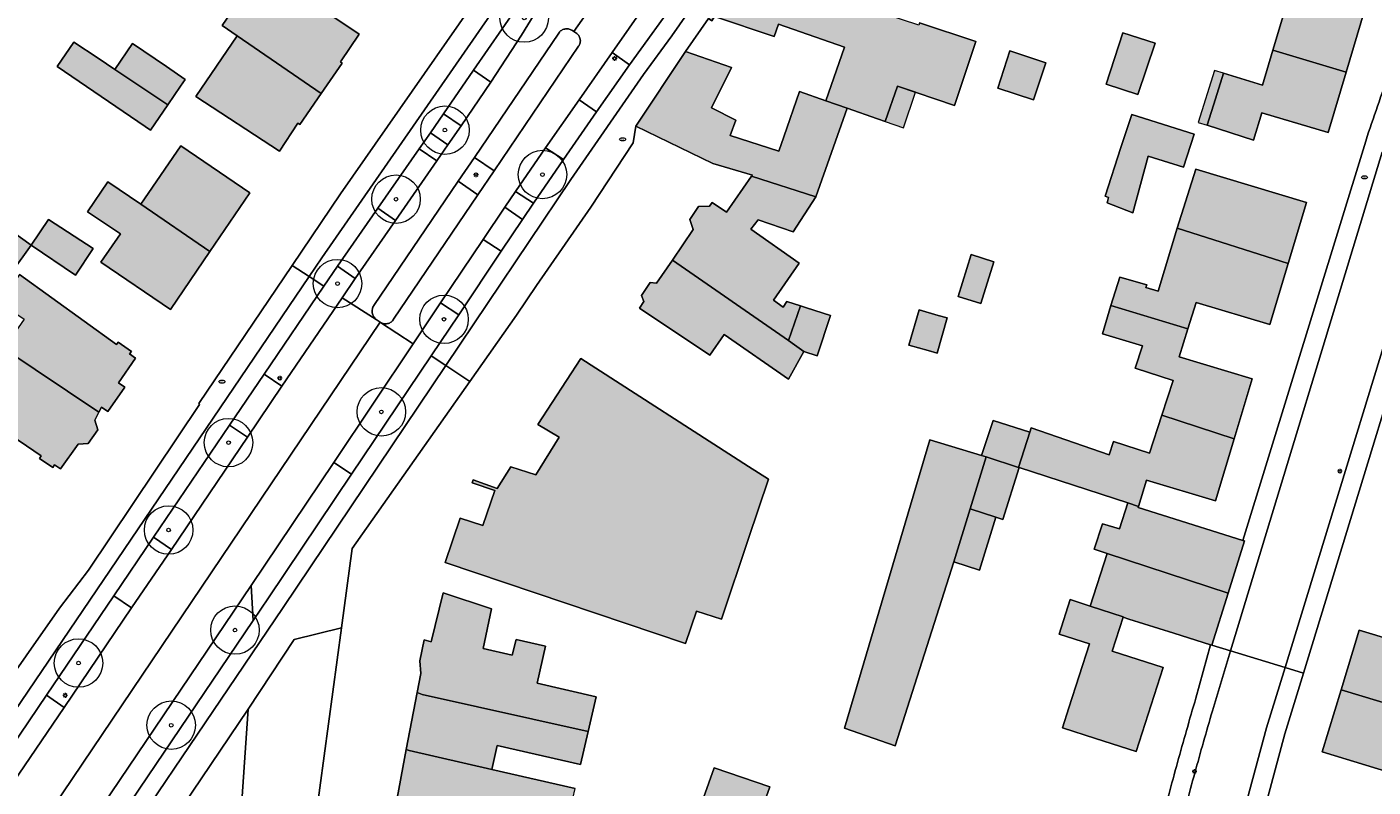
# Model space of a CAD drawing. Header units: metres. Extents: x 187482 to 189800, y 333582 to 335019.
# Tile 40 of 256: x 187926 to 188064, y 333780 to 333859. Entities that reach past the tile are written whole.
import ezdxf
from ezdxf.enums import TextEntityAlignment as Align

# ---------------------------------------------------------------- set-up
doc = ezdxf.new("R2010")
doc.units = ezdxf.units.M
doc.layers.get('0').update_dxf_attribs({"color": 252, "lineweight": 18})
for name, color, linetype, lineweight in [('B-WE-GR-BEPLANTING_CULTUUR_HEESTERS-GV', 252, 'Continuous', 18), ('B-WE-GR-BOOM-S', 252, 'Continuous', 18), ('B-WE-IE-MEUBILAIR-S', 252, 'Continuous', 18), ('B-WE-OG-BEBOUWING-GV', 252, 'Continuous', 18), ('B-WE-OG-BEBOUWING_LUIFEL-GV', 252, 'Continuous', 18), ('B-WE-OG-TERREIN_ERF-GV', 252, 'Continuous', 18), ('B-WE-VH-GESLOTENVERHARDING_ASFALT-GV', 252, 'Continuous', 18), ('B-WE-VH-OPENVERHARDING_BETONSTRAATSTEEN-GV', 252, 'Continuous', 18), ('B-WE-VH-OPENVERHARDING_STRAATBAKSTEEN-GV', 252, 'Continuous', 18), ('B-WE-VH-OPENVERHARDING_TEGEL-GV', 252, 'Continuous', 18)]:
    doc.layers.add(name, color=color, linetype=linetype, lineweight=lineweight)
doc.layers.add('B-WE-OG-BEBOUWING-V', color=7, linetype='Continuous', lineweight=18, true_color=0xf0f0f0)
doc.styles.add('NLCS-ISO', font='NLCS-ISO.ttf')

# ---------------------------------------------------------------- blocks, each defined once
blk = doc.blocks.new('SIE-MEUBILAIR_PAAL_LICHTMAST-SO')
for points in [[(-0.62, 0), (-1, 0)], [(-0.71, 0.71), (-0.44, 0.44)], [(0, 1), (0, 0.62)], [(0.44, 0.44), (0.71, 0.71)], [(1, 0), (0.62, 0)], [(-0.71, -0.71), (-0.44, -0.44)], [(0, -0.62), (0, -1)], [(0.44, -0.44), (0.71, -0.71)]]:
    blk.add_lwpolyline(points)
blk.add_circle((0, 0), 0.5)
blk = doc.blocks.new('SIE-MEUBILAIR_PUT_BRANDKRAAN-SO')
blk.add_ellipse((0, 0), major_axis=(1.25, 0), ratio=0.54)
at = {"style": 'NLCS-ISO'}
blk.add_text('bk', height=0.75, dxfattribs=at).set_placement((0.03, 0), align=Align.MIDDLE_CENTER)
blk = doc.blocks.new('SGR-BOOM_GBKN-SO')
at = {"color": 0, "linetype": 'ByBlock', "lineweight": 18}
for radius in [2, 0.15]:
    blk.add_circle((0, 0), radius, dxfattribs=at)

msp = doc.modelspace()

# ---------------------------------------------------------------- hatches: boundary and pattern name
at = {"layer": 'B-WE-OG-BEBOUWING-V'}
h = msp.add_hatch(color=256, dxfattribs=at)
h.dxf.hatch_style = 1
h.paths.add_polyline_path([(188054.089, 333856.454), (188061.642, 333854.167), (188063.551, 333860.53), (188056.123, 333862.759), (188057.756, 333866.747), (188051.945, 333869.197), (188050.682, 333866.192), (188052.457, 333865.417), (188052.026, 333863.988), (188051.281, 333861.531), (188055.259, 333860.321)], flags=17)
h = msp.add_hatch(color=256, dxfattribs=at)
h.dxf.hatch_style = 1
h.paths.add_polyline_path([(188015.351, 333852.721), (188021.247, 333850.739), (188023.432, 333857.343), (188017.63, 333859.268), (188017.557, 333859.034), (187999.458, 333864.964), (187995.851, 333859.703), (187996.212, 333859.461), (187996.46, 333859.917), (188002.623, 333857.87), (188003.064, 333859.137), (188009.886, 333856.741), (188007.962, 333851.232), (188010.156, 333850.461), (188013.285, 333849.362), (188014.08, 333849.082)], flags=17)
h = msp.add_hatch(color=256, dxfattribs=at)
h.dxf.hatch_style = 1
h.paths.add_polyline_path([(187955.9, 333851.965), (187958.064, 333855.105), (187957.9, 333855.239), (187959.829, 333858.112), (187951.274, 333863.856), (187949.807, 333861.708), (187948.194, 333862.695), (187945.677, 333858.989), (187947.23, 333857.934)], flags=17)
h = msp.add_hatch(color=256, dxfattribs=at)
h.dxf.hatch_style = 1
h.paths.add_polyline_path([(187942.952, 333851.673), (187951.583, 333846.018), (187953.482, 333848.916), (187953.709, 333848.787), (187955.9, 333851.965), (187947.23, 333857.934)], flags=17)
h = msp.add_hatch(color=256, dxfattribs=at)
h.dxf.hatch_style = 1
h.paths.add_polyline_path([(188036.877, 333852.945), (188040.166, 333851.874), (188041.925, 333857.151), (188038.599, 333858.234)], flags=17)
h = msp.add_hatch(color=256, dxfattribs=at)
h.dxf.hatch_style = 1
h.paths.add_polyline_path([(187940.073, 333850.814), (187934.606, 333854.456), (187932.876, 333855.608), (187930.381, 333857.27), (187928.668, 333854.768), (187937.739, 333848.556), (187938.275, 333848.189)], flags=17)
h = msp.add_hatch(color=256, dxfattribs=at)
h.dxf.hatch_style = 1
h.paths.add_polyline_path([(187934.606, 333854.456), (187940.073, 333850.814), (187941.391, 333852.739), (187941.861, 333853.425), (187939.928, 333854.749), (187936.442, 333857.136)], flags=17)
h = msp.add_hatch(color=256, dxfattribs=at)
h.dxf.hatch_style = 1
h.paths.add_polyline_path([(187993.498, 333856.316), (187988.35, 333848.59), (187996.303, 333844.741), (188000.381, 333843.546), (188000.31, 333843.445), (188006.938, 333841.302), (188010.156, 333850.461), (188007.962, 333851.232), (188005.247, 333852.187), (188003.617, 333847.511), (188003.098, 333846.022), (187998.098, 333847.624), (187998.668, 333849.237), (187996.152, 333850.484), (187998.221, 333854.652)], flags=17)
h = msp.add_hatch(color=256, dxfattribs=at)
h.dxf.hatch_style = 1
h.paths.add_polyline_path([(188025.692, 333852.528), (188029.38, 333851.306), (188030.651, 333855.142), (188026.963, 333856.364)], flags=17)
h = msp.add_hatch(color=256, dxfattribs=at)
h.dxf.hatch_style = 1
h.paths.add_polyline_path([(188061.642, 333854.167), (188054.089, 333856.454), (188052.998, 333852.85), (188048.974, 333854.064), (188048.174, 333851.419), (188047.292, 333848.694), (188052.077, 333847.173), (188052.962, 333849.982), (188059.774, 333847.938)], flags=17)
h = msp.add_hatch(color=256, dxfattribs=at)
h.dxf.hatch_style = 1
h.paths.add_polyline_path([(188048.974, 333854.064), (188048.066, 333854.349), (188046.384, 333848.979), (188047.292, 333848.694), (188048.174, 333851.419)], flags=17)
h = msp.add_hatch(color=256, dxfattribs=at)
h.dxf.hatch_style = 1
h.paths.add_polyline_path([(188017.213, 333852.095), (188015.351, 333852.721), (188014.08, 333849.082), (188015.977, 333848.416)], flags=17)
h = msp.add_hatch(color=256, dxfattribs=at)
h.dxf.hatch_style = 1
h.paths.add_polyline_path([(188045.948, 333847.769), (188039.519, 333849.793), (188038.412, 333846.399), (188036.775, 333841.379), (188037.117, 333841.245), (188036.988, 333840.698), (188039.645, 333839.659), (188041.214, 333845.521), (188044.877, 333844.368)], flags=17)
h = msp.add_hatch(color=256, dxfattribs=at)
h.dxf.hatch_style = 1
h.paths.add_polyline_path([(187937.284, 333840.546), (187944.415, 333835.662), (187948.535, 333841.72), (187941.426, 333846.556), (187937.672, 333841.11)], flags=17)
h = msp.add_hatch(color=256, dxfattribs=at)
h.dxf.hatch_style = 1
h.paths.add_polyline_path([(188055.656, 333834.443), (188057.541, 333840.732), (188046.139, 333844.151), (188044.209, 333838.077)], flags=17)
h = msp.add_hatch(color=256, dxfattribs=at)
h.dxf.hatch_style = 1
h.paths.add_polyline_path([(187944.415, 333835.662), (187937.284, 333840.546), (187933.887, 333842.873), (187931.785, 333839.773), (187935.176, 333837.489), (187933.172, 333834.582), (187940.356, 333829.695)], flags=17)
h = msp.add_hatch(color=256, dxfattribs=at)
h.dxf.hatch_style = 1
h.paths.add_polyline_path([(188005.218, 333834.473), (188000.223, 333837.977), (188000.967, 333838.922), (188004.587, 333837.686), (188006.938, 333841.302), (188000.31, 333843.445), (187997.72, 333839.732), (187996.237, 333840.737), (187995.946, 333840.339), (187994.841, 333840.311), (187993.915, 333838.978), (187994.289, 333837.932), (187992.134, 333834.783), (188004.117, 333826.467), (188005.333, 333830.064), (188003.949, 333830.512), (188003.552, 333829.94), (188002.557, 333830.63)], flags=17)
h = msp.add_hatch(color=256, dxfattribs=at)
h.dxf.hatch_style = 1
h.paths.add_polyline_path([(187925.964, 333836.336), (187923.517, 333838.064), (187920.161, 333840.441), (187918.12, 333837.566), (187923.976, 333833.534)], flags=17)
h = msp.add_hatch(color=256, dxfattribs=at)
h.dxf.hatch_style = 1
h.paths.add_polyline_path([(187925.964, 333836.336), (187930.535, 333833.209), (187932.388, 333835.965), (187927.775, 333838.985)], flags=17)
h = msp.add_hatch(color=256, dxfattribs=at)
h.dxf.hatch_style = 1
h.paths.add_polyline_path([(188055.656, 333834.443), (188044.209, 333838.077), (188042.258, 333831.572), (188040.986, 333831.953), (188041.066, 333832.217), (188038.311, 333833.016), (188037.377, 333830.107), (188045.307, 333827.696), (188046.181, 333830.395), (188053.761, 333828.122)], flags=17)
h = msp.add_hatch(color=256, dxfattribs=at)
h.dxf.hatch_style = 1
h.paths.add_polyline_path([(187992.134, 333834.783), (187990.508, 333832.408), (187989.825, 333832.466), (187988.928, 333831.132), (187989.197, 333830.519), (187988.738, 333829.836), (187995.999, 333824.956), (187997.473, 333827.087), (188004.099, 333822.506), (188005.706, 333825.365), (188004.736, 333826.037), (188004.117, 333826.467)], flags=17)
h = msp.add_hatch(color=256, dxfattribs=at)
h.dxf.hatch_style = 1
h.paths.add_polyline_path([(188025.307, 333834.615), (188022.966, 333835.344), (188021.625, 333831.039), (188023.966, 333830.31)], flags=17)
h = msp.add_hatch(color=256, dxfattribs=at)
h.dxf.hatch_style = 1
h.paths.add_polyline_path([(187932.956, 333819.097), (187933.216, 333819.619), (187933.884, 333819.154), (187935.65, 333821.655), (187934.976, 333822.122), (187936.749, 333824.667), (187936.133, 333825.096), (187936.325, 333825.333), (187934.951, 333826.323), (187934.776, 333826.08), (187924.761, 333833.293), (187922.759, 333830.375), (187925.237, 333828.69), (187923.153, 333825.671)], flags=17)
h = msp.add_hatch(color=256, dxfattribs=at)
h.dxf.hatch_style = 1
h.paths.add_polyline_path([(188005.977, 333829.855), (188005.333, 333830.064), (188004.117, 333826.467), (188004.736, 333826.037), (188005.706, 333825.365), (188007.06, 333824.907), (188008.461, 333829.05)], flags=17)
h = msp.add_hatch(color=256, dxfattribs=at)
h.dxf.hatch_style = 1
h.paths.add_polyline_path([(188045.307, 333827.696), (188037.377, 333830.107), (188036.493, 333827.177), (188040.631, 333825.929), (188039.875, 333823.613), (188043.792, 333822.34), (188042.635, 333818.771), (188050.085, 333816.34), (188051.948, 333822.515), (188044.428, 333824.783)], flags=17)
h = msp.add_hatch(color=256, dxfattribs=at)
h.dxf.hatch_style = 1
h.paths.add_polyline_path([(188016.538, 333826.006), (188018.531, 333825.437), (188019.438, 333825.178), (188020.476, 333828.813), (188019.569, 333829.072), (188017.576, 333829.641)], flags=17)
h = msp.add_hatch(color=256, dxfattribs=at)
h.dxf.hatch_style = 1
h.paths.add_polyline_path([(187923.153, 333825.671), (187921.063, 333822.644), (187919.189, 333819.893), (187927.006, 333814.567), (187926.837, 333814.319), (187928.219, 333813.375), (187928.393, 333813.65), (187929.007, 333813.224), (187930.808, 333815.773), (187931.851, 333815.854), (187932.861, 333817.265), (187932.541, 333818.264), (187932.956, 333819.097)], flags=17)
h = msp.add_hatch(color=256, dxfattribs=at)
h.dxf.hatch_style = 1
h.paths.add_polyline_path([(187978.253, 333817.822), (187980.448, 333816.52), (187978.048, 333812.636), (187975.479, 333813.447), (187974.063, 333811.213), (187971.572, 333812.097), (187971.466, 333811.784), (187973.806, 333810.994), (187972.584, 333807.375), (187970.244, 333808.165), (187968.688, 333803.56), (187993.499, 333795.211), (187994.617, 333798.564), (187997.197, 333797.736), (188000, 333806.055), (188002.058, 333812.163), (188000, 333813.486), (187982.675, 333824.624)], flags=17)
h = msp.add_hatch(color=256, dxfattribs=at)
h.dxf.hatch_style = 1
h.paths.add_polyline_path([(188024.506, 333814.467), (188027.841, 333813.39), (188029, 333817.023), (188025.217, 333818.229), (188024.025, 333814.614)], flags=17)
h = msp.add_hatch(color=256, dxfattribs=at)
h.dxf.hatch_style = 1
h.paths.add_polyline_path([(188050.085, 333816.34), (188042.635, 333818.771), (188041.366, 333814.858), (188037.646, 333816.063), (188037.192, 333814.67), (188029.147, 333817.483), (188029, 333817.023), (188027.841, 333813.39), (188027.907, 333813.368), (188039.128, 333809.714), (188040.214, 333809.36), (188041.041, 333812.082), (188048.153, 333809.937)], flags=17)
h = msp.add_hatch(color=256, dxfattribs=at)
h.dxf.hatch_style = 1
h.paths.add_polyline_path([(188024.506, 333814.467), (188024.025, 333814.614), (188018.688, 333816.239), (188009.896, 333786.49), (188015.107, 333784.665), (188021.179, 333803.628), (188022.849, 333809.121)], flags=17)
h = msp.add_hatch(color=256, dxfattribs=at)
h.dxf.hatch_style = 1
h.paths.add_polyline_path([(188024.506, 333814.467), (188022.849, 333809.121), (188025.511, 333808.252), (188026.234, 333808.016), (188027.907, 333813.368), (188027.841, 333813.39)], flags=17)
h = msp.add_hatch(color=256, dxfattribs=at)
h.dxf.hatch_style = 1
h.paths.add_polyline_path([(188025.511, 333808.252), (188022.849, 333809.121), (188021.179, 333803.628), (188023.8, 333802.78)], flags=17)
h = msp.add_hatch(color=256, dxfattribs=at)
h.dxf.hatch_style = 1
h.paths.add_polyline_path([(188036.996, 333804.502), (188049.478, 333800.426), (188051.171, 333805.794), (188050.972, 333805.857), (188042.708, 333808.464), (188040.185, 333809.263), (188040.214, 333809.36), (188039.128, 333809.714), (188038.274, 333807.063), (188036.51, 333807.569), (188035.64, 333804.945)], flags=17)
h = msp.add_hatch(color=256, dxfattribs=at)
h.dxf.hatch_style = 1
h.paths.add_polyline_path([(188047.632, 333795.081), (188047.777, 333795.035), (188049.478, 333800.426), (188036.996, 333804.502), (188035.241, 333799.077), (188038.639, 333797.978), (188038.625, 333797.934), (188039.238, 333797.728), (188043.88, 333796.264)], flags=17)
h = msp.add_hatch(color=256, dxfattribs=at)
h.dxf.hatch_style = 1
h.paths.add_polyline_path([(187965.802, 333790.154), (187966.304, 333789.964), (187983.44, 333786.14), (187984.262, 333789.703), (187978.179, 333791.109), (187979.024, 333794.924), (187976.022, 333795.641), (187975.618, 333793.995), (187972.595, 333794.698), (187973.481, 333798.78), (187968.48, 333800.456), (187967.258, 333795.386), (187966.529, 333795.58), (187966.066, 333793.442), (187966.179, 333792.132)], flags=17)
h = msp.add_hatch(color=256, dxfattribs=at)
h.dxf.hatch_style = 1
h.paths.add_polyline_path([(188042.76, 333792.721), (188037.492, 333794.42), (188038.625, 333797.934), (188038.639, 333797.978), (188035.241, 333799.077), (188033.173, 333799.752), (188032.022, 333796.184), (188035.158, 333795.172), (188033.026, 333788.57), (188032.365, 333786.519), (188035.769, 333785.422), (188039.97, 333784.068)], flags=17)
h = msp.add_hatch(color=256, dxfattribs=at)
h.dxf.hatch_style = 1
h.paths.add_polyline_path([(188061.117, 333790.423), (188068.751, 333788.13), (188069.859, 333791.894), (188071.347, 333791.456), (188073.717, 333790.745), (188074.233, 333792.452), (188077.349, 333791.548), (188078.455, 333794.831), (188075.125, 333795.858), (188072.727, 333796.598), (188071.248, 333797.054), (188070.406, 333794.343), (188063.004, 333796.603)], flags=17)
h = msp.add_hatch(color=256, dxfattribs=at)
h.dxf.hatch_style = 1
h.paths.add_polyline_path([(187983.44, 333786.14), (187966.304, 333789.964), (187965.802, 333790.154), (187964.682, 333784.278), (187964.961, 333784.183), (187973.496, 333782.226), (187974.067, 333784.699), (187982.652, 333782.722)], flags=17)
h = msp.add_hatch(color=256, dxfattribs=at)
h.dxf.hatch_style = 1
h.paths.add_polyline_path([(188068.751, 333788.13), (188061.117, 333790.423), (188059.17, 333784.048), (188070.663, 333780.539), (188071.435, 333783.083), (188067.571, 333784.243)], flags=17)
h = msp.add_hatch(color=256, dxfattribs=at)
h.dxf.hatch_style = 1
h.paths.add_polyline_path([(187973.496, 333782.226), (187964.961, 333784.183), (187964.682, 333784.278), (187963.548, 333778.331), (187972.287, 333776.666), (187972.76, 333778.723), (187981.284, 333776.768), (187981.375, 333777.161), (187982.088, 333780.256)], flags=17)
h = msp.add_hatch(color=256, dxfattribs=at)
h.dxf.hatch_style = 1
h.paths.add_polyline_path([(188000.04, 333774.531), (188001.075, 333777.34), (188002.19, 333780.432), (187996.448, 333782.392), (187995.333, 333779.3), (187993.863, 333775.642), (187999.636, 333773.436)], flags=17)

# ---------------------------------------------------------------- linework, layer by layer
at = {"layer": 'B-WE-GR-BEPLANTING_CULTUUR_HEESTERS-GV', "flags": 128}
for points in [[(187971.603, 333854.385), (187973.417, 333853.128), (187976.564, 333857.982), (187979.569, 333862.924), (187980.257, 333864.225), (187979.016, 333865.079)], [(187982.507, 333851.335), (187984.307, 333850.088), (187987.697, 333854.945), (187985.903, 333856.215)], [(187967.168, 333847.924), (187968.963, 333846.692), (187970.333, 333848.62), (187968.507, 333849.882)], [(187961.725, 333840.137), (187963.556, 333838.857), (187967.82, 333845.027), (187965.991, 333846.279)], [(187980.882, 333845.168), (187979.031, 333846.378), (187975.958, 333841.865), (187977.8, 333840.669)], [(187972.593, 333836.912), (187974.466, 333835.692), (187976.66, 333838.972), (187974.841, 333840.234)], [(187950.014, 333823.001), (187951.847, 333821.774), (187958.052, 333830.897), (187959.402, 333832.882), (187957.573, 333834.159), (187956.178, 333832.1)], [(187957.21, 333813.898), (187959.039, 333812.675), (187967.245, 333824.892), (187970.084, 333829.118), (187968.212, 333830.358), (187965.382, 333826.124)], [(187938.613, 333806.174), (187940.442, 333804.924), (187948.282, 333816.502), (187946.453, 333817.746)], [(187903.449, 333734.275), (187905.225, 333733.072), (187948.884, 333797.576), (187948.671, 333801.192)], [(187927.547, 333789.866), (187929.381, 333788.613), (187936.338, 333798.882), (187934.516, 333800.136)], [(187938.434, 333713.853), (187942.574, 333775.654), (187947.467, 333775.289), (187947.511, 333775.956), (187948.361, 333788.435), (187940.66, 333777.025), (187936.635, 333715.903), (187931.355, 333712.045), (187931.254, 333710.634), (187934.142, 333709.928), (187934.203, 333711.319)]]:
    msp.add_lwpolyline(points, close=True, dxfattribs=at)
at = {"layer": 'B-WE-OG-BEBOUWING-GV', "flags": 128}
for points in [[(188054.089, 333856.454), (188061.642, 333854.167), (188063.551, 333860.53), (188056.123, 333862.759), (188057.756, 333866.747), (188051.945, 333869.197), (188050.682, 333866.192), (188052.457, 333865.417), (188052.026, 333863.988), (188051.281, 333861.531), (188055.259, 333860.321)], [(188015.351, 333852.721), (188021.247, 333850.739), (188023.432, 333857.343), (188017.63, 333859.268), (188017.557, 333859.034), (187999.458, 333864.964), (187995.851, 333859.703), (187996.212, 333859.461), (187996.46, 333859.917), (188002.623, 333857.87), (188003.064, 333859.137), (188009.886, 333856.741), (188007.962, 333851.232), (188010.156, 333850.461), (188013.285, 333849.362), (188014.08, 333849.082)], [(187955.9, 333851.965), (187958.064, 333855.105), (187957.9, 333855.239), (187959.829, 333858.112), (187951.274, 333863.856), (187949.807, 333861.708), (187948.194, 333862.695), (187945.677, 333858.989), (187947.23, 333857.934)], [(187942.952, 333851.673), (187951.583, 333846.018), (187953.482, 333848.916), (187953.709, 333848.787), (187955.9, 333851.965), (187947.23, 333857.934)], [(188036.877, 333852.945), (188040.166, 333851.874), (188041.925, 333857.151), (188038.599, 333858.234)], [(187940.073, 333850.814), (187934.606, 333854.456), (187932.876, 333855.608), (187930.381, 333857.27), (187928.668, 333854.768), (187937.739, 333848.556), (187938.275, 333848.189)], [(187934.606, 333854.456), (187940.073, 333850.814), (187941.391, 333852.739), (187941.861, 333853.425), (187939.928, 333854.749), (187936.442, 333857.136)], [(187993.498, 333856.316), (187988.35, 333848.59), (187996.303, 333844.741), (188000.381, 333843.546), (188000.31, 333843.445), (188006.938, 333841.302), (188010.156, 333850.461), (188007.962, 333851.232), (188005.247, 333852.187), (188003.617, 333847.511), (188003.098, 333846.022), (187998.098, 333847.624), (187998.668, 333849.237), (187996.152, 333850.484), (187998.221, 333854.652)], [(188025.692, 333852.528), (188029.38, 333851.306), (188030.651, 333855.142), (188026.963, 333856.364)], [(188061.642, 333854.167), (188054.089, 333856.454), (188052.998, 333852.85), (188048.974, 333854.064), (188048.174, 333851.419), (188047.292, 333848.694), (188052.077, 333847.173), (188052.962, 333849.982), (188059.774, 333847.938)], [(188045.948, 333847.769), (188039.519, 333849.793), (188038.412, 333846.399), (188036.775, 333841.379), (188037.117, 333841.245), (188036.988, 333840.698), (188039.645, 333839.659), (188041.214, 333845.521), (188044.877, 333844.368)], [(187937.284, 333840.546), (187944.415, 333835.662), (187948.535, 333841.72), (187941.426, 333846.556), (187937.672, 333841.11)], [(188055.656, 333834.443), (188057.541, 333840.732), (188046.139, 333844.151), (188044.209, 333838.077)], [(187944.415, 333835.662), (187937.284, 333840.546), (187933.887, 333842.873), (187931.785, 333839.773), (187935.176, 333837.489), (187933.172, 333834.582), (187940.356, 333829.695)], [(188005.218, 333834.473), (188000.223, 333837.977), (188000.967, 333838.922), (188004.587, 333837.686), (188006.938, 333841.302), (188000.31, 333843.445), (187997.72, 333839.732), (187996.237, 333840.737), (187995.946, 333840.339), (187994.841, 333840.311), (187993.915, 333838.978), (187994.289, 333837.932), (187992.134, 333834.783), (188004.117, 333826.467), (188005.333, 333830.064), (188003.949, 333830.512), (188003.552, 333829.94), (188002.557, 333830.63)], [(187925.964, 333836.336), (187923.517, 333838.064), (187920.161, 333840.441), (187918.12, 333837.566), (187923.976, 333833.534)], [(187925.964, 333836.336), (187930.535, 333833.209), (187932.388, 333835.965), (187927.775, 333838.985)], [(188055.656, 333834.443), (188044.209, 333838.077), (188042.258, 333831.572), (188040.986, 333831.953), (188041.066, 333832.217), (188038.311, 333833.016), (188037.377, 333830.107), (188045.307, 333827.696), (188046.181, 333830.395), (188053.761, 333828.122)], [(187992.134, 333834.783), (187990.508, 333832.408), (187989.825, 333832.466), (187988.928, 333831.132), (187989.197, 333830.519), (187988.738, 333829.836), (187995.999, 333824.956), (187997.473, 333827.087), (188004.099, 333822.506), (188005.706, 333825.365), (188004.736, 333826.037), (188004.117, 333826.467)], [(188025.307, 333834.615), (188022.966, 333835.344), (188021.625, 333831.039), (188023.966, 333830.31)], [(187932.956, 333819.097), (187933.216, 333819.619), (187933.884, 333819.154), (187935.65, 333821.655), (187934.976, 333822.122), (187936.749, 333824.667), (187936.133, 333825.096), (187936.325, 333825.333), (187934.951, 333826.323), (187934.776, 333826.08), (187924.761, 333833.293), (187922.759, 333830.375), (187925.237, 333828.69), (187923.153, 333825.671)], [(188005.977, 333829.855), (188005.333, 333830.064), (188004.117, 333826.467), (188004.736, 333826.037), (188005.706, 333825.365), (188007.06, 333824.907), (188008.461, 333829.05)], [(188045.307, 333827.696), (188037.377, 333830.107), (188036.493, 333827.177), (188040.631, 333825.929), (188039.875, 333823.613), (188043.792, 333822.34), (188042.635, 333818.771), (188050.085, 333816.34), (188051.948, 333822.515), (188044.428, 333824.783)], [(188016.538, 333826.006), (188018.531, 333825.437), (188019.438, 333825.178), (188020.476, 333828.813), (188019.569, 333829.072), (188017.576, 333829.641)], [(187923.153, 333825.671), (187921.063, 333822.644), (187919.189, 333819.893), (187927.006, 333814.567), (187926.837, 333814.319), (187928.219, 333813.375), (187928.393, 333813.65), (187929.007, 333813.224), (187930.808, 333815.773), (187931.851, 333815.854), (187932.861, 333817.265), (187932.541, 333818.264), (187932.956, 333819.097)], [(187978.253, 333817.822), (187980.448, 333816.52), (187978.048, 333812.636), (187975.479, 333813.447), (187974.063, 333811.213), (187971.572, 333812.097), (187971.466, 333811.784), (187973.806, 333810.994), (187972.584, 333807.375), (187970.244, 333808.165), (187968.688, 333803.56), (187993.499, 333795.211), (187994.617, 333798.564), (187997.197, 333797.736), (188000, 333806.055), (188002.058, 333812.163), (188000, 333813.486), (187982.675, 333824.624)], [(188024.506, 333814.467), (188027.841, 333813.39), (188029, 333817.023), (188025.217, 333818.229), (188024.025, 333814.614)], [(188050.085, 333816.34), (188042.635, 333818.771), (188041.366, 333814.858), (188037.646, 333816.063), (188037.192, 333814.67), (188029.147, 333817.483), (188029, 333817.023), (188027.841, 333813.39), (188027.907, 333813.368), (188039.128, 333809.714), (188040.214, 333809.36), (188041.041, 333812.082), (188048.153, 333809.937)], [(188024.506, 333814.467), (188024.025, 333814.614), (188018.688, 333816.239), (188009.896, 333786.49), (188015.107, 333784.665), (188021.179, 333803.628), (188022.849, 333809.121)], [(188024.506, 333814.467), (188022.849, 333809.121), (188025.511, 333808.252), (188026.234, 333808.016), (188027.907, 333813.368), (188027.841, 333813.39)], [(188025.511, 333808.252), (188022.849, 333809.121), (188021.179, 333803.628), (188023.8, 333802.78)], [(188036.996, 333804.502), (188049.478, 333800.426), (188051.171, 333805.794), (188050.972, 333805.857), (188042.708, 333808.464), (188040.185, 333809.263), (188040.214, 333809.36), (188039.128, 333809.714), (188038.274, 333807.063), (188036.51, 333807.569), (188035.64, 333804.945)], [(188047.632, 333795.081), (188047.777, 333795.035), (188049.478, 333800.426), (188036.996, 333804.502), (188035.241, 333799.077), (188038.639, 333797.978), (188038.625, 333797.934), (188039.238, 333797.728), (188043.88, 333796.264)], [(187965.802, 333790.154), (187966.304, 333789.964), (187983.44, 333786.14), (187984.262, 333789.703), (187978.179, 333791.109), (187979.024, 333794.924), (187976.022, 333795.641), (187975.618, 333793.995), (187972.595, 333794.698), (187973.481, 333798.78), (187968.48, 333800.456), (187967.258, 333795.386), (187966.529, 333795.58), (187966.066, 333793.442), (187966.179, 333792.132)], [(188042.76, 333792.721), (188037.492, 333794.42), (188038.625, 333797.934), (188038.639, 333797.978), (188035.241, 333799.077), (188033.173, 333799.752), (188032.022, 333796.184), (188035.158, 333795.172), (188033.026, 333788.57), (188032.365, 333786.519), (188035.769, 333785.422), (188039.97, 333784.068)], [(188061.117, 333790.423), (188068.751, 333788.13), (188069.859, 333791.894), (188071.347, 333791.456), (188073.717, 333790.745), (188074.233, 333792.452), (188077.349, 333791.548), (188078.455, 333794.831), (188075.125, 333795.858), (188072.727, 333796.598), (188071.248, 333797.054), (188070.406, 333794.343), (188063.004, 333796.603)], [(187983.44, 333786.14), (187966.304, 333789.964), (187965.802, 333790.154), (187964.682, 333784.278), (187964.961, 333784.183), (187973.496, 333782.226), (187974.067, 333784.699), (187982.652, 333782.722)], [(188068.751, 333788.13), (188061.117, 333790.423), (188059.17, 333784.048), (188070.663, 333780.539), (188071.435, 333783.083), (188067.571, 333784.243)], [(187973.496, 333782.226), (187964.961, 333784.183), (187964.682, 333784.278), (187963.548, 333778.331), (187972.287, 333776.666), (187972.76, 333778.723), (187981.284, 333776.768), (187981.375, 333777.161), (187982.088, 333780.256)], [(188000.04, 333774.531), (188001.075, 333777.34), (188002.19, 333780.432), (187996.448, 333782.392), (187995.333, 333779.3), (187993.863, 333775.642), (187999.636, 333773.436)]]:
    msp.add_lwpolyline(points, close=True, dxfattribs=at)
at = {"layer": 'B-WE-OG-BEBOUWING_LUIFEL-GV', "flags": 128}
for points in [[(188048.974, 333854.064), (188048.066, 333854.349), (188046.384, 333848.979), (188047.292, 333848.694), (188048.174, 333851.419)], [(188017.213, 333852.095), (188015.351, 333852.721), (188014.08, 333849.082), (188015.977, 333848.416)]]:
    msp.add_lwpolyline(points, close=True, dxfattribs=at)
at = {"layer": 'B-WE-OG-TERREIN_ERF-GV', "flags": 128}
for points in [[(187918.784, 333784.445), (187928.888, 333798.855), (187931.884, 333802.777), (187943.356, 333819.895), (187943.274, 333819.967), (187952.89, 333834.211), (187957.898, 333841.629), (187977.518, 333869.808), (187968.197, 333875.418), (187967.956, 333875.572), (187967.716, 333875.726), (187967.476, 333875.882), (187967.237, 333876.038), (187966.998, 333876.195), (187966.76, 333876.353), (187966.523, 333876.513), (187966.286, 333876.673)], [(188017.63, 333859.268), (188023.432, 333857.343), (188021.247, 333850.739), (188015.351, 333852.721), (188014.08, 333849.082), (188013.285, 333849.362), (188010.156, 333850.461), (188006.938, 333841.302), (188004.587, 333837.686), (188000.967, 333838.922), (188000.223, 333837.977), (188005.218, 333834.473), (188002.557, 333830.63), (188003.552, 333829.94), (188003.949, 333830.512), (188005.333, 333830.064), (188005.977, 333829.855), (188008.461, 333829.05), (188007.06, 333824.907), (188005.706, 333825.365), (188004.099, 333822.506), (187997.473, 333827.087), (187995.999, 333824.956), (187988.738, 333829.836), (187989.197, 333830.519), (187988.928, 333831.132), (187989.825, 333832.466), (187990.508, 333832.408), (187992.134, 333834.783), (187994.289, 333837.932), (187993.915, 333838.978), (187994.841, 333840.311), (187995.946, 333840.339), (187996.237, 333840.737), (187997.72, 333839.732), (188000.31, 333843.445), (188000.381, 333843.546), (187996.303, 333844.741), (187988.35, 333848.59), (187988.099, 333846.875), (187983.734, 333840.254), (187978.095, 333832.166), (187976.063, 333829.099), (187971.237, 333822.252), (187959.097, 333805.028), (187957.991, 333796.841), (187955.313, 333777.021)], [(188046.137, 333789.568), (188047.632, 333795.081), (188043.88, 333796.264), (188039.238, 333797.728), (188038.625, 333797.934), (188037.492, 333794.42), (188042.76, 333792.721), (188039.97, 333784.068), (188035.769, 333785.422), (188032.365, 333786.519), (188033.026, 333788.57), (188035.158, 333795.172), (188032.022, 333796.184), (188033.173, 333799.752), (188035.241, 333799.077), (188036.996, 333804.502), (188035.64, 333804.945), (188036.51, 333807.569), (188038.274, 333807.063), (188039.128, 333809.714), (188027.907, 333813.368), (188026.234, 333808.016), (188025.511, 333808.252), (188023.8, 333802.78), (188021.179, 333803.628), (188015.107, 333784.665), (188009.896, 333786.49), (188018.688, 333816.239), (188024.025, 333814.614), (188025.217, 333818.229), (188029, 333817.023), (188029.147, 333817.483), (188037.192, 333814.67), (188037.646, 333816.063), (188041.366, 333814.858), (188042.635, 333818.771), (188043.792, 333822.34), (188039.875, 333823.613), (188040.631, 333825.929), (188036.493, 333827.177), (188037.377, 333830.107), (188038.311, 333833.016), (188041.066, 333832.217), (188040.986, 333831.953), (188042.258, 333831.572), (188044.209, 333838.077), (188046.139, 333844.151), (188057.541, 333840.732), (188055.656, 333834.443), (188053.761, 333828.122), (188046.181, 333830.395), (188045.307, 333827.696), (188044.428, 333824.783), (188051.948, 333822.515), (188050.085, 333816.34), (188048.153, 333809.937), (188041.041, 333812.082), (188040.214, 333809.36), (188040.185, 333809.263), (188042.708, 333808.464), (188050.972, 333805.857), (188063.529, 333846.613)], [(188072.684, 333842.652), (188057.233, 333792.15), (188055.316, 333785.885), (188051.953, 333773.327), (188048.856, 333760.701), (188046.928, 333751.931), (188045.15, 333743.129), (188035.3, 333688.004)], [(187924.761, 333833.293), (187934.776, 333826.08), (187934.951, 333826.323), (187936.325, 333825.333), (187936.133, 333825.096), (187936.749, 333824.667), (187934.976, 333822.122), (187935.65, 333821.655), (187933.884, 333819.154), (187933.216, 333819.619), (187932.956, 333819.097), (187932.541, 333818.264), (187932.861, 333817.265), (187931.851, 333815.854), (187930.808, 333815.773), (187929.007, 333813.224), (187928.393, 333813.65), (187928.219, 333813.375), (187926.837, 333814.319), (187927.006, 333814.567), (187919.189, 333819.893)], [(187963.548, 333778.331), (187964.682, 333784.278), (187965.802, 333790.154), (187966.179, 333792.132), (187966.066, 333793.442), (187966.529, 333795.58), (187967.258, 333795.386), (187968.48, 333800.456), (187973.481, 333798.78), (187972.595, 333794.698), (187975.618, 333793.995), (187976.022, 333795.641), (187979.024, 333794.924), (187978.179, 333791.109), (187984.262, 333789.703), (187983.44, 333786.14), (187982.652, 333782.722), (187974.067, 333784.699), (187973.496, 333782.226), (187982.088, 333780.256)]]:
    msp.add_lwpolyline(points, dxfattribs=at)
for points in [[(188054.089, 333856.454), (188055.259, 333860.321), (188051.281, 333861.531), (188052.026, 333863.988), (188052.457, 333865.417), (188050.682, 333866.192), (188051.945, 333869.197), (188057.756, 333866.747), (188056.123, 333862.759), (188063.551, 333860.53), (188061.642, 333854.167), (188059.774, 333847.938), (188052.962, 333849.982), (188052.077, 333847.173), (188047.292, 333848.694), (188048.174, 333851.419), (188048.974, 333854.064), (188052.998, 333852.85)], [(187945.677, 333858.989), (187948.194, 333862.695), (187949.807, 333861.708), (187951.274, 333863.856), (187959.829, 333858.112), (187957.9, 333855.239), (187958.064, 333855.105), (187955.9, 333851.965), (187953.709, 333848.787), (187953.482, 333848.916), (187951.583, 333846.018), (187942.952, 333851.673), (187947.23, 333857.934)], [(188007.962, 333851.232), (188009.886, 333856.741), (188003.064, 333859.137), (188002.623, 333857.87), (187996.46, 333859.917), (187996.212, 333859.461), (187995.851, 333859.703), (187993.498, 333856.316), (187998.221, 333854.652), (187996.152, 333850.484), (187998.668, 333849.237), (187998.098, 333847.624), (188003.098, 333846.022), (188003.617, 333847.511), (188005.247, 333852.187)], [(188041.925, 333857.151), (188040.166, 333851.874), (188036.877, 333852.945), (188038.599, 333858.234)], [(187940.073, 333850.814), (187938.275, 333848.189), (187937.739, 333848.556), (187928.668, 333854.768), (187930.381, 333857.27), (187932.876, 333855.608), (187934.606, 333854.456), (187936.442, 333857.136), (187939.928, 333854.749), (187941.861, 333853.425), (187941.391, 333852.739)], [(188025.692, 333852.528), (188026.963, 333856.364), (188030.651, 333855.142), (188029.38, 333851.306)], [(188041.214, 333845.521), (188039.645, 333839.659), (188036.988, 333840.698), (188037.117, 333841.245), (188036.775, 333841.379), (188038.412, 333846.399), (188039.519, 333849.793), (188045.948, 333847.769), (188044.877, 333844.368)], [(187944.415, 333835.662), (187940.356, 333829.695), (187933.172, 333834.582), (187935.176, 333837.489), (187931.785, 333839.773), (187933.887, 333842.873), (187937.284, 333840.546), (187937.672, 333841.11), (187941.426, 333846.556), (187948.535, 333841.72)], [(187925.964, 333836.336), (187923.976, 333833.534), (187918.12, 333837.566), (187920.161, 333840.441), (187923.517, 333838.064)], [(187927.775, 333838.985), (187932.388, 333835.965), (187930.535, 333833.209), (187925.964, 333836.336)], [(188021.625, 333831.039), (188022.966, 333835.344), (188025.307, 333834.615), (188023.966, 333830.31)], [(188019.438, 333825.178), (188018.531, 333825.437), (188016.538, 333826.006), (188017.576, 333829.641), (188019.569, 333829.072), (188020.476, 333828.813)], [(188000, 333813.486), (188002.058, 333812.163), (188000, 333806.055), (187997.197, 333797.736), (187994.617, 333798.564), (187993.499, 333795.211), (187968.688, 333803.56), (187970.244, 333808.165), (187972.584, 333807.375), (187973.806, 333810.994), (187971.466, 333811.784), (187971.572, 333812.097), (187974.063, 333811.213), (187975.479, 333813.447), (187978.048, 333812.636), (187980.448, 333816.52), (187978.253, 333817.822), (187982.675, 333824.624)], [(188068.751, 333788.13), (188067.571, 333784.243), (188071.435, 333783.083), (188070.663, 333780.539), (188059.17, 333784.048), (188061.117, 333790.423), (188063.004, 333796.603), (188070.406, 333794.343), (188071.248, 333797.054), (188072.727, 333796.598), (188073.216, 333798.183), (188075.614, 333797.444), (188075.125, 333795.858), (188078.455, 333794.831), (188077.349, 333791.548), (188074.233, 333792.452), (188073.717, 333790.745), (188071.347, 333791.456), (188069.859, 333791.894)], [(187993.863, 333775.642), (187995.333, 333779.3), (187996.448, 333782.392), (188002.19, 333780.432), (188001.075, 333777.34), (188000.04, 333774.531), (187999.636, 333773.436)]]:
    msp.add_lwpolyline(points, close=True, dxfattribs=at)
at = {"layer": 'B-WE-OG-TERREIN_ERF-GV'}
for points in [[(188063.529, 333846.613, -0.0120803), (188066.006, 333853.817)], [(188044.241, 333782.926, -0.0039375), (188046.137, 333789.568)], [(188042.453, 333776.255, -0.0038986), (188044.241, 333782.926)]]:
    msp.add_lwpolyline(points, format="xyb", dxfattribs=at)
at = {"layer": 'B-WE-VH-GESLOTENVERHARDING_ASFALT-GV', "flags": 128}
for points in [[(187962.022, 333828.347), (187965.382, 333826.124), (187968.212, 333830.358), (187972.593, 333836.912), (187974.841, 333840.234), (187975.958, 333841.865), (187979.031, 333846.378), (187982.507, 333851.335), (187985.903, 333856.215), (187990.944, 333863.436), (187992.764, 333866.01), (187995.041, 333869.302), (188000, 333876.225), (188002.211, 333879.57), (188009.434, 333889.891), (188012.26, 333893.936), (188013.395, 333895.592), (188014.757, 333897.543)], [(187981.752, 333858.506), (187981.963, 333858.371), (188005.841, 333892.213)], [(188005.841, 333892.213), (187981.963, 333858.371), (187982.183, 333858.23)], [(187981.305, 333866.534), (187980.257, 333864.225), (187979.569, 333862.924), (187976.564, 333857.982), (187973.417, 333853.128), (187970.333, 333848.62), (187968.963, 333846.692), (187967.82, 333845.027), (187963.556, 333838.857), (187959.402, 333832.882), (187958.052, 333830.897), (187961.556, 333828.665)], [(187961.33, 333830.099), (187970.027, 333842.913), (187971.714, 333845.381), (187980.414, 333858.213)], [(187982.451, 333856.841), (187973.747, 333843.998), (187972.054, 333841.517), (187963.374, 333828.689)], [(188065.355, 333845.915), (188049.724, 333794.442), (188055.349, 333792.725), (188070.793, 333843.16)], [(187883.877, 333723.262), (187882.013, 333720.689), (187887.204, 333717.509), (187961.978, 333828.376), (187961.556, 333828.665), (187958.052, 333830.897)], [(187958.052, 333830.897), (187951.847, 333821.774), (187948.282, 333816.502), (187940.442, 333804.924), (187936.338, 333798.882), (187929.381, 333788.613), (187923.543, 333780.019), (187923.371, 333779.765), (187921.965, 333777.69), (187921.899, 333777.593), (187917.265, 333770.754), (187912.842, 333764.225), (187899.538, 333744.615), (187896.217, 333739.697), (187893.673, 333735.951), (187887.97, 333727.57), (187887.32, 333726.615)], [(187901.104, 333730.939), (187903.449, 333734.275), (187948.671, 333801.192), (187957.21, 333813.898), (187965.382, 333826.124), (187962.022, 333828.347), (187962.016, 333828.35), (187962.011, 333828.354), (187962.005, 333828.357), (187962, 333828.361), (187961.994, 333828.365), (187961.989, 333828.368), (187961.983, 333828.372), (187961.978, 333828.376), (187887.204, 333717.509), (187892.392, 333714.331), (187900.55, 333726.558), (187900.205, 333728.147), (187900.186, 333728.307)], [(188041.15, 333762.441), (188039.151, 333753.446), (188037.427, 333744.395), (188027.983, 333691.871), (188033.799, 333690.826), (188043.205, 333743.491), (188046.911, 333761.178), (188050.027, 333773.878), (188053.443, 333786.5), (188055.349, 333792.725), (188049.724, 333794.442), (188047.849, 333788.267)]]:
    msp.add_lwpolyline(points, dxfattribs=at)
at = {"layer": 'B-WE-VH-GESLOTENVERHARDING_ASFALT-GV'}
for points in [[(187980.414, 333858.213, -0.0939836), (187980.679, 333858.48)], [(187980.679, 333858.48, -0.0964415), (187981.024, 333858.629)], [(187981.024, 333858.629, -0.0983484), (187981.4, 333858.638)], [(187981.4, 333858.638, -0.0958907), (187981.752, 333858.506)], [(187982.183, 333858.23, -0.1006988), (187982.465, 333857.956)], [(187982.465, 333857.956, -0.1015463), (187982.616, 333857.593)], [(187982.611, 333857.2, -0.1012686), (187982.451, 333856.841)], [(187982.616, 333857.593, -0.1043413), (187982.611, 333857.2)], [(187961.182, 333829.733, -0.0884389), (187961.33, 333830.099)], [(187961.173, 333829.339, -0.0889029), (187961.182, 333829.733)], [(187961.303, 333828.967, -0.0914969), (187961.173, 333829.339)], [(187961.556, 333828.665, -0.0883948), (187961.303, 333828.967)], [(187963.374, 333828.689, -0.1028906), (187963.109, 333828.39)], [(187962.371, 333828.214, -0.0949603), (187962.022, 333828.347)], [(187962.745, 333828.224, -0.0963315), (187962.371, 333828.214)], [(187963.109, 333828.39, -0.1030175), (187962.745, 333828.224)], [(188047.849, 333788.267, 0.0037065), (188046.029, 333781.849)], [(188046.029, 333781.849, 0.0037463), (188044.305, 333775.404)]]:
    msp.add_lwpolyline(points, format="xyb", dxfattribs=at)
at = {"layer": 'B-WE-VH-OPENVERHARDING_BETONSTRAATSTEEN-GV', "flags": 128}
for points in [[(187980.114, 333869.868), (187955.976, 333835.014), (187954.661, 333833.074), (187956.178, 333832.1), (187957.573, 333834.159), (187961.725, 333840.137), (187965.991, 333846.279), (187967.168, 333847.924), (187968.507, 333849.882), (187971.603, 333854.385), (187979.016, 333865.079), (187980, 333866.488), (187980.541, 333867.105)], [(187992.834, 333862.067), (187987.697, 333854.945), (187984.307, 333850.088), (187980.882, 333845.168), (187977.8, 333840.669), (187976.66, 333838.972), (187974.466, 333835.692), (187970.084, 333829.118), (187967.245, 333824.892), (187968.752, 333823.895), (187981.666, 333843.11), (187989.168, 333853.934), (187992.062, 333857.916), (188000, 333869.323)], [(187882.642, 333723.6), (187886.181, 333728.819), (187891.861, 333737.194), (187894.35, 333740.881), (187894.412, 333740.972), (187897.724, 333745.859), (187910.997, 333765.439), (187915.421, 333771.973), (187919.76, 333778.382), (187919.766, 333778.391), (187922.098, 333781.835), (187927.547, 333789.866), (187934.516, 333800.136), (187938.613, 333806.174), (187946.453, 333817.746), (187950.014, 333823.001), (187956.178, 333832.1), (187954.661, 333833.074), (187880.362, 333723.482), (187879.251, 333722.365), (187878.581, 333721.959), (187877.802, 333721.878)], [(187903.435, 333727.06), (187905.25, 333729.848), (187951.972, 333798.928), (187968.752, 333823.895), (187967.245, 333824.892), (187959.039, 333812.675), (187950.477, 333799.93), (187948.884, 333797.576)], [(187948.884, 333797.576), (187905.225, 333733.072), (187903.005, 333729.763), (187901.31, 333727.245)]]:
    msp.add_lwpolyline(points, dxfattribs=at)
at = {"layer": 'B-WE-VH-OPENVERHARDING_STRAATBAKSTEEN-GV', "flags": 128}
for points in [[(188064.157, 333961.678), (188062.537, 333960.166), (188000, 333869.323), (187992.062, 333857.916), (187989.168, 333853.934), (187981.666, 333843.11), (187968.752, 333823.895), (187971.237, 333822.252), (187976.063, 333829.099), (187978.095, 333832.166), (187983.734, 333840.254), (187988.099, 333846.875), (187988.35, 333848.59), (187993.498, 333856.316), (187995.851, 333859.703), (187999.458, 333864.964), (187999.103, 333865.251), (188023.614, 333900.798), (188028.013, 333907.146), (188040.576, 333925.436), (188047.401, 333935.385), (188047.557, 333935.25), (188056.158, 333947.615)], [(187980.414, 333858.213), (187971.714, 333845.381)], [(187982.183, 333858.23), (187981.963, 333858.371), (187981.752, 333858.506)], [(187971.714, 333845.381), (187973.747, 333843.998), (187982.451, 333856.841)], [(187963.374, 333828.689), (187972.054, 333841.517), (187970.027, 333842.913), (187961.33, 333830.099)], [(187880.362, 333723.482), (187954.661, 333833.074), (187952.89, 333834.211), (187943.274, 333819.967), (187943.356, 333819.895), (187931.884, 333802.777), (187928.888, 333798.855), (187918.784, 333784.445)], [(187961.556, 333828.665), (187961.978, 333828.376), (187961.983, 333828.372), (187961.989, 333828.368), (187961.994, 333828.365), (187962, 333828.361), (187962.005, 333828.357), (187962.011, 333828.354), (187962.016, 333828.35), (187962.022, 333828.347)], [(187968.752, 333823.895), (187951.972, 333798.928), (187905.25, 333729.848), (187903.435, 333727.06)], [(187905.926, 333725.564), (187921.111, 333748.062), (187922.24, 333749.735), (187940.66, 333777.025), (187948.361, 333788.435), (187953.114, 333795.63), (187957.991, 333796.841), (187959.097, 333805.028), (187971.237, 333822.252), (187968.752, 333823.895)], [(187923.543, 333780.019), (187929.381, 333788.613), (187927.547, 333789.866), (187922.098, 333781.835)]]:
    msp.add_lwpolyline(points, dxfattribs=at)
for points in [[(187952.89, 333834.211), (187954.661, 333833.074), (187955.976, 333835.014), (187980.114, 333869.868), (187978.652, 333870.861), (187977.518, 333869.808), (187957.898, 333841.629)], [(187987.697, 333854.945), (187992.834, 333862.067), (187990.944, 333863.436), (187985.903, 333856.215)], [(187973.417, 333853.128), (187971.603, 333854.385), (187968.507, 333849.882), (187970.333, 333848.62)], [(187979.031, 333846.378), (187980.882, 333845.168), (187984.307, 333850.088), (187982.507, 333851.335)], [(187968.963, 333846.692), (187967.168, 333847.924), (187965.991, 333846.279), (187967.82, 333845.027)], [(187973.747, 333843.998), (187971.714, 333845.381), (187970.027, 333842.913), (187972.054, 333841.517)], [(187975.958, 333841.865), (187974.841, 333840.234), (187976.66, 333838.972), (187977.8, 333840.669)], [(187959.402, 333832.882), (187963.556, 333838.857), (187961.725, 333840.137), (187957.573, 333834.159)], [(187974.466, 333835.692), (187972.593, 333836.912), (187968.212, 333830.358), (187970.084, 333829.118)], [(187951.847, 333821.774), (187950.014, 333823.001), (187946.453, 333817.746), (187948.282, 333816.502)], [(187959.039, 333812.675), (187957.21, 333813.898), (187948.671, 333801.192), (187948.884, 333797.576), (187950.477, 333799.93)], [(187940.442, 333804.924), (187938.613, 333806.174), (187934.516, 333800.136), (187936.338, 333798.882)], [(187952.33, 333775.567), (187955.203, 333775.404), (187955.313, 333777.021), (187957.991, 333796.841), (187953.114, 333795.63), (187948.361, 333788.435), (187947.511, 333775.956)]]:
    msp.add_lwpolyline(points, close=True, dxfattribs=at)
at = {"layer": 'B-WE-VH-OPENVERHARDING_STRAATBAKSTEEN-GV'}
for points in [[(187980.679, 333858.48, 0.0939836), (187980.414, 333858.213)], [(187981.024, 333858.629, 0.0964415), (187980.679, 333858.48)], [(187981.4, 333858.638, 0.0983484), (187981.024, 333858.629)], [(187981.752, 333858.506, 0.0958907), (187981.4, 333858.638)], [(187982.465, 333857.956, 0.1006988), (187982.183, 333858.23)], [(187982.616, 333857.593, 0.1015463), (187982.465, 333857.956)], [(187982.451, 333856.841, 0.1012686), (187982.611, 333857.2)], [(187982.611, 333857.2, 0.1043413), (187982.616, 333857.593)], [(187961.33, 333830.099, 0.0884389), (187961.182, 333829.733)], [(187961.182, 333829.733, 0.0889029), (187961.173, 333829.339)], [(187961.173, 333829.339, 0.0914969), (187961.303, 333828.967)], [(187961.303, 333828.967, 0.0883948), (187961.556, 333828.665)], [(187963.109, 333828.39, 0.1028906), (187963.374, 333828.689)], [(187962.022, 333828.347, 0.0949603), (187962.371, 333828.214)], [(187962.371, 333828.214, 0.0963315), (187962.745, 333828.224)], [(187962.745, 333828.224, 0.1030175), (187963.109, 333828.39)]]:
    msp.add_lwpolyline(points, format="xyb", dxfattribs=at)
at = {"layer": 'B-WE-VH-OPENVERHARDING_TEGEL-GV'}
for points in [[(188066.006, 333853.817, 0.0120803), (188063.529, 333846.613)], [(188046.137, 333789.568, 0.0039375), (188044.241, 333782.926)], [(188046.029, 333781.849, -0.0037065), (188047.849, 333788.267)], [(188044.241, 333782.926, 0.0038986), (188042.453, 333776.255)], [(188044.305, 333775.404, -0.0037463), (188046.029, 333781.849)]]:
    msp.add_lwpolyline(points, format="xyb", dxfattribs=at)
at = {"layer": 'B-WE-VH-OPENVERHARDING_TEGEL-GV', "flags": 128}
for points in [[(188063.529, 333846.613), (188050.972, 333805.857), (188051.171, 333805.794), (188049.478, 333800.426), (188047.777, 333795.035)], [(188047.777, 333795.035), (188049.724, 333794.442), (188065.355, 333845.915)], [(188070.793, 333843.16), (188055.349, 333792.725), (188057.233, 333792.15), (188072.684, 333842.652)], [(188047.849, 333788.267), (188049.724, 333794.442), (188047.777, 333795.035), (188047.632, 333795.081), (188046.137, 333789.568)], [(188035.3, 333688.004), (188045.15, 333743.129), (188046.928, 333751.931), (188048.856, 333760.701), (188051.953, 333773.327), (188055.316, 333785.885), (188057.233, 333792.15), (188055.349, 333792.725), (188053.443, 333786.5), (188050.027, 333773.878), (188046.911, 333761.178), (188043.205, 333743.491), (188033.799, 333690.826), (188033.244, 333687.72)]]:
    msp.add_lwpolyline(points, dxfattribs=at)

# ---------------------------------------------------------------- block references
at = {"layer": 'B-WE-GR-BOOM-S', "xscale": 1.25, "yscale": 1.25, "zscale": 1.25}
for p in [(187976.844, 333859.762), (187968.665, 333848.191), (187978.725, 333843.608), (187963.618, 333841.066), (187957.584, 333832.359), (187968.569, 333828.668), (187962.104, 333819.12), (187946.337, 333815.944), (187940.156, 333806.923), (187947.004, 333796.597), (187930.863, 333793.197), (187940.426, 333786.785)]:
    msp.add_blockref('SGR-BOOM_GBKN-SO', p, dxfattribs=at)
at = {"layer": 'B-WE-IE-MEUBILAIR-S', "xscale": 0.25, "yscale": 0.25, "zscale": 0.25}
for name, p in [('SIE-MEUBILAIR_PAAL_LICHTMAST-SO', (187986.171, 333855.585)), ('SIE-MEUBILAIR_PUT_BRANDKRAAN-SO', (187986.997, 333847.245)), ('SIE-MEUBILAIR_PAAL_LICHTMAST-SO', (187971.868, 333843.574)), ('SIE-MEUBILAIR_PUT_BRANDKRAAN-SO', (188063.536, 333843.319)), ('SIE-MEUBILAIR_PUT_BRANDKRAAN-SO', (187945.661, 333822.237)), ('SIE-MEUBILAIR_PAAL_LICHTMAST-SO', (187951.623, 333822.598)), ('SIE-MEUBILAIR_PAAL_LICHTMAST-SO', (188061, 333813)), ('SIE-MEUBILAIR_PAAL_LICHTMAST-SO', (187929.486, 333789.864)), ('SIE-MEUBILAIR_PAAL_LICHTMAST-SO', (188046, 333782))]:
    msp.add_blockref(name, p, dxfattribs=at)

doc.saveas('drawing.dxf')
